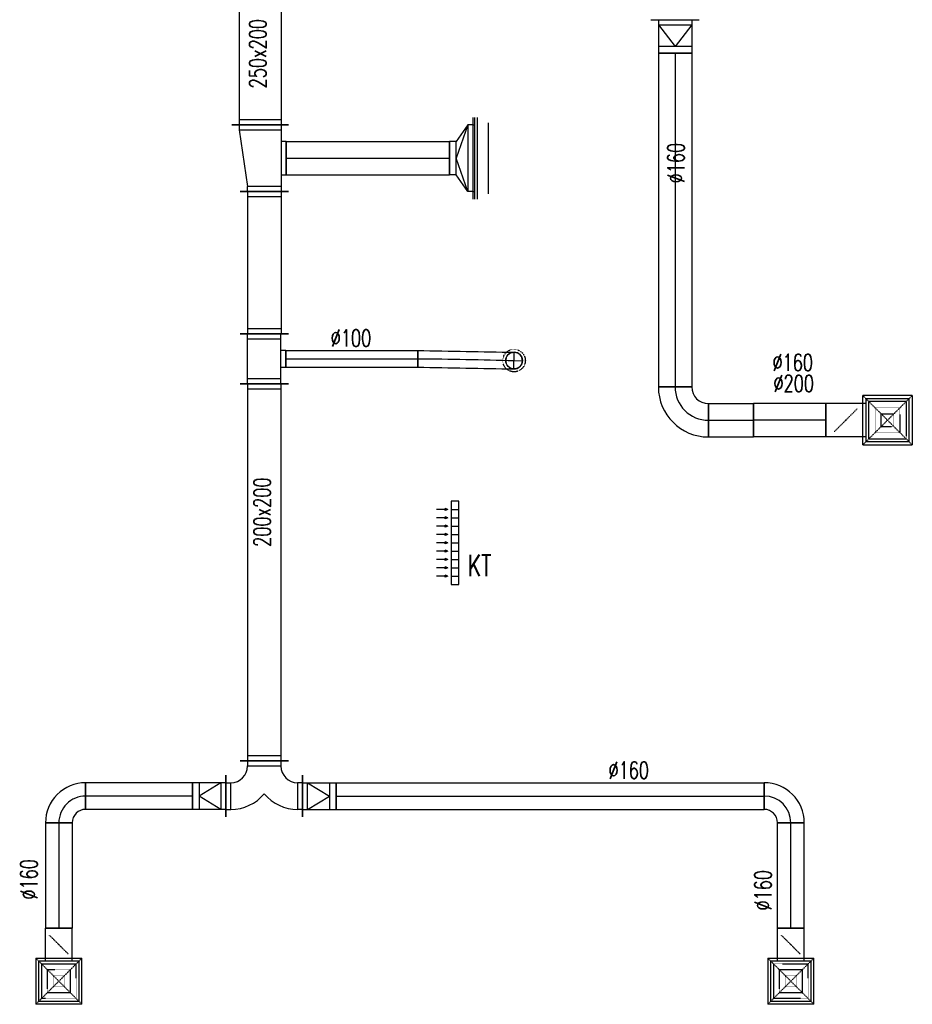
# Model space of a CAD drawing. Extents: x -7228 to 74941, y -112898 to 85621.
# Tile 146 of 256: x 20607 to 21142, y -10680 to -10090. Entities that reach past the tile are written whole.
import ezdxf

# ---------------------------------------------------------------- set-up
doc = ezdxf.new("R2010")
doc.units = 0
doc.linetypes.add('DASHED', pattern=[0.75, 0.5, -0.25])
doc.layers.get('0').update_dxf_attribs({"color": 101, "linetype": 'CONTINUOUS'})
for name, color, linetype in [('E35', 6, 'CONTINUOUS'), ('FLUID-N15', 7, 'CONTINUOUS'), ('FLUID-N15-SYM', 7, 'CONTINUOUS'), ('FLUID-W15C', 7, 'CONTINUOUS'), ('FLUID-W15C-SYM', 7, 'CONTINUOUS'), ('m-went-opis', 86, 'CONTINUOUS'), ('m-went-urządzenia', 51, 'CONTINUOUS'), ('m-went-wywiew', 1, 'CONTINUOUS')]:
    doc.layers.add(name, color=color, linetype=linetype)
doc.styles.add('tab-bud$0$ROMANS', font='romans', dxfattribs={"width": 0.7})
doc.linetypes.add('ZIGZAG', pattern='A,0.00254,-5.08,[131,ltypeshp.shx,S=5.08,R=0,X=-5.08,Y=0],-10.16,[131,ltypeshp.shx,S=5.08,R=180,X=5.08,Y=0],-5.08', length=20.32254)

# ---------------------------------------------------------------- blocks, each defined once
blk = doc.blocks.new('*U6270')
at = {"color": 5, "linetype": 'Continuous', "lineweight": -2}
for p, q in [((-100, -145), (-100, 145)), ((100, 100), (100, -100))]:
    blk.add_line(p, q, dxfattribs=at)
at = {"color": 0, "linetype": 'ByBlock', "lineweight": -2}
for p, q in [((-100, 100), (-70, 100)), ((-70, 100), (60, 100)), ((60, 100), (100, 100)), ((-100, -100), (-70, -100)), ((-70, -100), (60, -100)), ((60, -100), (100, -100))]:
    blk.add_line(p, q, dxfattribs=at)
at = {"color": 4, "linetype": 'Continuous'}
for p, q in [((-70, -100), (-70, 100)), ((-70, 100), (60, 0)), ((60, 100), (60, -100)), ((-70, -100), (60, 0))]:
    blk.add_line(p, q, dxfattribs=at)
blk = doc.blocks.new('*U6269')
at = {"color": 5, "linetype": 'Continuous', "lineweight": -2}
for p, q in [((-1000, -100), (-1000, 100)), ((1000, 100), (1000, -100))]:
    blk.add_line(p, q, dxfattribs=at)
at = {"color": 0, "linetype": 'ByBlock', "lineweight": -2}
for p, q in [((-1000, 100), (1000, 100)), ((-1000, -100), (1000, -100))]:
    blk.add_line(p, q, dxfattribs=at)
at = {"layer": 'FLUID-N15-SYM', "color": 2, "linetype": 'Continuous'}
blk.add_line((-1000, 0), (1000, 0), dxfattribs=at)
blk = doc.blocks.new('*U6106')
at = {"color": 5, "linetype": 'Continuous', "lineweight": -2}
for p, q in [((-150, -50), (-150, 150)), ((150, -150), (-50, -150))]:
    blk.add_line(p, q, dxfattribs=at)
at = {"color": 0, "linetype": 'ByBlock', "lineweight": -2}
for radius in [300, 100]:
    blk.add_arc((-150, -150), radius, 0, 90, dxfattribs=at)
at = {"layer": 'FLUID-N15-SYM', "color": 2, "linetype": 'Continuous'}
blk.add_arc((-150, -150), 200, 0, 90, dxfattribs=at)
blk = doc.blocks.new('*U6107')
at = {"color": 5, "linetype": 'Continuous', "lineweight": -2}
for p, q in [((-135, -100), (-135, 100)), ((135, 100), (135, -100))]:
    blk.add_line(p, q, dxfattribs=at)
at = {"color": 0, "linetype": 'ByBlock', "lineweight": -2}
for p, q in [((-135, 100), (135, 100)), ((-135, -100), (135, -100))]:
    blk.add_line(p, q, dxfattribs=at)
at = {"layer": 'FLUID-N15-SYM', "color": 2, "linetype": 'Continuous'}
blk.add_line((-135, 0), (135, 0), dxfattribs=at)
blk = doc.blocks.new('*U6202')
at = {"color": 5, "linetype": 'Continuous', "lineweight": -2}
for p, q in [((0, -100), (0, 100)), ((432.5, 100.5), (432.5, -99.5))]:
    blk.add_line(p, q, dxfattribs=at)
at = {"color": 5, "linetype": 'ZIGZAG', "lineweight": -2, "ltscale": 0.4}
for points in [[(432.5, 100.5), (0, 100)], [(432.5, -99.5), (0, -100)]]:
    blk.add_spline(points, degree=3, dxfattribs=at)
at = {"layer": 'FLUID-N15-SYM', "color": 2, "linetype": 'Continuous', "start_tangent": (-1, 0), "end_tangent": (-1, 0)}
blk.add_spline([(432.5, 0.5), (0, 0)], degree=3, dxfattribs=at)
blk = doc.blocks.new('*U6228')
at = {"color": 1, "linetype": 'Continuous', "lineweight": -2}
for p, q in [((-430.5, -170), (-430.5, 170)), ((430.5, 170), (430.5, -170))]:
    blk.add_line(p, q, dxfattribs=at)
at = {"color": 0, "linetype": 'ByBlock', "lineweight": -2}
for p, q in [((-430.5, 125), (430.5, 125)), ((-430.5, -125), (430.5, -125))]:
    blk.add_line(p, q, dxfattribs=at)
at = {"color": 4, "linetype": 'Continuous'}
for p, q in [((-400.5, -125), (-400.5, 125)), ((400.5, 125), (400.5, -125))]:
    blk.add_line(p, q, dxfattribs=at)
blk = doc.blocks.new('*U6229')
at = {"color": 1, "linetype": 'Continuous', "lineweight": -2}
for p, q in [((-200, -170), (-200, 120)), ((200, 170), (200, -170)), ((100, -155), (-100, -155))]:
    blk.add_line(p, q, dxfattribs=at)
at = {"color": 0, "linetype": 'ByBlock', "lineweight": -2}
for p, q in [((170, 125), (-170, 75)), ((200, 125), (170, 125)), ((-200, 75), (-170, 75)), ((200, -125), (-200, -125)), ((-100, -125), (-100, -155)), ((100, -155), (100, -125))]:
    blk.add_line(p, q, dxfattribs=at)
at = {"color": 4, "linetype": 'Continuous'}
for p, q in [((170, 125), (170, -125)), ((-170, -125), (-170, 75))]:
    blk.add_line(p, q, dxfattribs=at)
blk = doc.blocks.new('*U6230')
at = {"color": 1, "linetype": 'Continuous', "lineweight": -2}
for p, q in [((-426, -145), (-426, 145)), ((426, 145), (426, -145))]:
    blk.add_line(p, q, dxfattribs=at)
at = {"color": 0, "linetype": 'ByBlock', "lineweight": -2}
for p, q in [((-426, 100), (426, 100)), ((-426, -100), (426, -100))]:
    blk.add_line(p, q, dxfattribs=at)
at = {"color": 4, "linetype": 'Continuous'}
for p, q in [((-396, -100), (-396, 100)), ((396, 100), (396, -100))]:
    blk.add_line(p, q, dxfattribs=at)
blk = doc.blocks.new('*U6231')
at = {"color": 1, "linetype": 'Continuous', "lineweight": -2}
for p, q in [((-150, -145), (-150, 145)), ((150, 145), (150, -145)), ((50, -130), (-50, -130))]:
    blk.add_line(p, q, dxfattribs=at)
at = {"color": 0, "linetype": 'ByBlock', "lineweight": -2}
for p, q in [((-150, 100), (150, 100)), ((-150, -100), (150, -100)), ((-50, -100), (-50, -130)), ((50, -130), (50, -100))]:
    blk.add_line(p, q, dxfattribs=at)
at = {"color": 4, "linetype": 'Continuous'}
for p, q in [((-120, -100), (-120, 100)), ((120, 100), (120, -100))]:
    blk.add_line(p, q, dxfattribs=at)
blk = doc.blocks.new('*U6232')
at = {"color": 1, "linetype": 'Continuous', "lineweight": -2}
for p, q in [((-1129.5, -145), (-1129.5, 145)), ((1129.5, 145), (1129.5, -145))]:
    blk.add_line(p, q, dxfattribs=at)
at = {"color": 0, "linetype": 'ByBlock', "lineweight": -2}
for p, q in [((-1129.5, 100), (1129.5, 100)), ((-1129.5, -100), (1129.5, -100))]:
    blk.add_line(p, q, dxfattribs=at)
at = {"color": 4, "linetype": 'Continuous'}
for p, q in [((-1099.5, -100), (-1099.5, 100)), ((1099.5, 100), (1099.5, -100))]:
    blk.add_line(p, q, dxfattribs=at)
blk = doc.blocks.new('*U6233')
at = {"color": 1, "linetype": 'Continuous', "lineweight": -2}
for p, q in [((-230, -60), (-230, 190)), ((230, 190), (230, -60)), ((145, -145), (-145, -145))]:
    blk.add_line(p, q, dxfattribs=at)
at = {"color": 0, "linetype": 'ByBlock', "lineweight": -2}
for p, q in [((-230, 145), (-200, 145)), ((230, 145), (200, 145)), ((-230, -15), (-200, -15)), ((230, -15), (200, -15)), ((-100, -145), (-100, -115)), ((100, -145), (100, -115))]:
    blk.add_line(p, q, dxfattribs=at)
at = {"color": 4, "linetype": 'Continuous'}
for p, q in [((-200, -15), (-200, 145)), ((200, 145), (200, -15)), ((100, -115), (-100, -115))]:
    blk.add_line(p, q, dxfattribs=at)
at = {"color": 0, "linetype": 'ByBlock', "lineweight": -2}
for centre, radius, start, end in [((-200, -115), 260, 39.71514, 90), ((200, -115), 260, 90, 140.28486), ((-200, -115), 100, 0, 90), ((200, -115), 100, 90, 180)]:
    blk.add_arc(centre, radius, start, end, dxfattribs=at)
blk = doc.blocks.new('*U6234')
at = {"color": 1, "linetype": 'Continuous', "lineweight": -2}
for p, q in [((100, 125), (100, -125)), ((-100, -80), (-100, 80))]:
    blk.add_line(p, q, dxfattribs=at)
at = {"color": 0, "linetype": 'ByBlock', "lineweight": -2}
for p, q in [((-60, 80), (-100, 80)), ((70, 80), (-60, 80)), ((100, 80), (70, 80)), ((-60, -80), (-100, -80)), ((70, -80), (-60, -80)), ((100, -80), (70, -80))]:
    blk.add_line(p, q, dxfattribs=at)
at = {"color": 4, "linetype": 'Continuous'}
for p, q in [((70, 80), (-60, 0)), ((-60, 80), (-60, -80)), ((70, 80), (70, -80)), ((70, -80), (-60, 0))]:
    blk.add_line(p, q, dxfattribs=at)
blk = doc.blocks.new('*U6235')
at = {"color": 1, "linetype": 'Continuous', "lineweight": -2}
for p, q in [((-100, -125), (-100, 125)), ((100, 80), (100, -80))]:
    blk.add_line(p, q, dxfattribs=at)
at = {"color": 0, "linetype": 'ByBlock', "lineweight": -2}
for p, q in [((-100, 80), (-70, 80)), ((-70, 80), (60, 80)), ((60, 80), (100, 80)), ((-100, -80), (-70, -80)), ((-70, -80), (60, -80)), ((60, -80), (100, -80))]:
    blk.add_line(p, q, dxfattribs=at)
at = {"color": 4, "linetype": 'Continuous'}
for p, q in [((-70, -80), (-70, 80)), ((-70, 80), (60, 0)), ((60, 80), (60, -80)), ((-70, -80), (60, 0))]:
    blk.add_line(p, q, dxfattribs=at)
blk = doc.blocks.new('*U6236')
at = {"color": 1, "linetype": 'Continuous', "lineweight": -2}
for p, q in [((-320, -80), (-320, 80)), ((320, 80), (320, -80))]:
    blk.add_line(p, q, dxfattribs=at)
at = {"color": 0, "linetype": 'ByBlock', "lineweight": -2}
for p, q in [((-320, 80), (320, 80)), ((-320, -80), (320, -80))]:
    blk.add_line(p, q, dxfattribs=at)
at = {"layer": 'FLUID-W15C-SYM', "color": 2, "linetype": 'Continuous'}
blk.add_line((-320, 0), (320, 0), dxfattribs=at)
blk = doc.blocks.new('*U6237')
at = {"color": 1, "linetype": 'Continuous', "lineweight": -2}
for p, q in [((-120, -40), (-120, 120)), ((120, -120), (-40, -120))]:
    blk.add_line(p, q, dxfattribs=at)
at = {"color": 0, "linetype": 'ByBlock', "lineweight": -2}
for radius in [240, 80]:
    blk.add_arc((-120, -120), radius, 0, 90, dxfattribs=at)
at = {"layer": 'FLUID-W15C-SYM', "color": 2, "linetype": 'Continuous'}
blk.add_arc((-120, -120), 160, 0, 90, dxfattribs=at)
blk = doc.blocks.new('*U6238')
at = {"color": 1, "linetype": 'Continuous', "lineweight": -2}
for p, q in [((-1282, -80), (-1282, 80)), ((1282, 80), (1282, -80))]:
    blk.add_line(p, q, dxfattribs=at)
at = {"color": 0, "linetype": 'ByBlock', "lineweight": -2}
for p, q in [((-1282, 80), (1282, 80)), ((-1282, -80), (1282, -80))]:
    blk.add_line(p, q, dxfattribs=at)
at = {"layer": 'FLUID-W15C-SYM', "color": 2, "linetype": 'Continuous'}
blk.add_line((-1282, 0), (1282, 0), dxfattribs=at)
blk = doc.blocks.new('*U6239')
at = {"color": 1, "linetype": 'Continuous', "lineweight": -2}
for p, q in [((120, 120), (120, -40)), ((40, -120), (-120, -120))]:
    blk.add_line(p, q, dxfattribs=at)
at = {"color": 0, "linetype": 'ByBlock', "lineweight": -2}
for radius in [240, 80]:
    blk.add_arc((120, -120), radius, 90, 180, dxfattribs=at)
at = {"layer": 'FLUID-W15C-SYM', "color": 2, "linetype": 'Continuous'}
blk.add_arc((120, -120), 160, 90, 180, dxfattribs=at)
blk = doc.blocks.new('*U6241')
at = {"color": 4, "linetype": 'Continuous'}
for p, q in [((-138.5, 138.5), (138.5, 138.5)), ((-138.5, 138.5), (-138.5, -138.5)), ((138.5, -138.5), (138.5, 138.5)), ((138.5, -138.5), (-138.5, -138.5))]:
    blk.add_line(p, q, dxfattribs=at)
at = {"color": 4, "linetype": 'DASHED'}
for p, q in [((-138.5, 138.5), (0, 0)), ((138.5, 138.5), (0, 0)), ((-103.9, 103.9), (103.9, 103.9)), ((-103.9, 103.9), (-103.9, -103.9)), ((-69.2, 69.2), (69.2, 69.2)), ((-69.2, 69.2), (-69.2, -69.2)), ((69.2, -69.2), (69.2, 69.2)), ((103.9, -103.9), (103.9, 103.9)), ((-138.5, -138.5), (0, 0)), ((-34.6, 34.6), (34.6, 34.6)), ((-34.6, 34.6), (-34.6, -34.6)), ((138.5, -138.5), (0, 0)), ((34.6, -34.6), (34.6, 34.6)), ((34.6, -34.6), (-34.6, -34.6)), ((103.9, -103.9), (-103.9, -103.9)), ((69.2, -69.2), (-69.2, -69.2)), ((0, -219), (-56.6, -162.4)), ((0, -219), (56.6, -275.6))]:
    blk.add_line(p, q, dxfattribs=at)
at = {"color": 0, "linetype": 'ByBlock', "lineweight": -2}
for p, q in [((-120, -120), (-120, 120)), ((120, 120), (-120, 120)), ((120, 120), (120, -120)), ((-120, -120), (120, -120)), ((-80, -120), (-80, -318)), ((80, -120), (80, -318))]:
    blk.add_line(p, q, dxfattribs=at)
at = {"color": 1, "linetype": 'Continuous', "lineweight": -2}
blk.add_line((80, -318), (-80, -318), dxfattribs=at)
at = {"color": 4, "linetype": 'Continuous'}
blk.add_lwpolyline([(-2.5, -219, 5, 5, 1), (2.5, -219, 5, 5, 1)], format="xyseb", close=True, dxfattribs=at)
blk = doc.blocks.new('*U6240')
at = {"color": 4, "linetype": 'Continuous'}
for p, q in [((-138.5, 138.5), (138.5, 138.5)), ((-138.5, 138.5), (-138.5, -138.5)), ((138.5, -138.5), (138.5, 138.5)), ((138.5, -138.5), (-138.5, -138.5))]:
    blk.add_line(p, q, dxfattribs=at)
at = {"color": 4, "linetype": 'DASHED'}
for p, q in [((-138.5, 138.5), (0, 0)), ((138.5, 138.5), (0, 0)), ((-103.9, 103.9), (103.9, 103.9)), ((-103.9, 103.9), (-103.9, -103.9)), ((-69.2, 69.2), (69.2, 69.2)), ((-69.2, 69.2), (-69.2, -69.2)), ((69.2, -69.2), (69.2, 69.2)), ((103.9, -103.9), (103.9, 103.9)), ((-138.5, -138.5), (0, 0)), ((-34.6, 34.6), (34.6, 34.6)), ((-34.6, 34.6), (-34.6, -34.6)), ((138.5, -138.5), (0, 0)), ((34.6, -34.6), (34.6, 34.6)), ((34.6, -34.6), (-34.6, -34.6)), ((103.9, -103.9), (-103.9, -103.9)), ((69.2, -69.2), (-69.2, -69.2)), ((0, -219), (-56.6, -162.4)), ((0, -219), (56.6, -275.6))]:
    blk.add_line(p, q, dxfattribs=at)
at = {"color": 0, "linetype": 'ByBlock', "lineweight": -2}
for p, q in [((-120, -120), (-120, 120)), ((120, 120), (-120, 120)), ((120, 120), (120, -120)), ((-120, -120), (120, -120)), ((-80, -120), (-80, -318)), ((80, -120), (80, -318))]:
    blk.add_line(p, q, dxfattribs=at)
at = {"color": 1, "linetype": 'Continuous', "lineweight": -2}
blk.add_line((80, -318), (-80, -318), dxfattribs=at)
at = {"color": 4, "linetype": 'Continuous'}
blk.add_lwpolyline([(-2.5, -219, 5, 5, 1), (2.5, -219, 5, 5, 1)], format="xyseb", close=True, dxfattribs=at)
blk = doc.blocks.new('*U6242')
at = {"color": 1, "linetype": 'Continuous', "lineweight": -2}
for p, q in [((-80.1, 631.2), (79.9, 631.2)), ((80, 0), (-80, 0))]:
    blk.add_line(p, q, dxfattribs=at)
at = {"color": 1, "linetype": 'ZIGZAG', "lineweight": -2, "ltscale": 0.4}
for points in [[(-80.1, 631.2), (-80, 0)], [(79.9, 631.2), (80, 0)]]:
    blk.add_spline(points, degree=3, dxfattribs=at)
at = {"layer": 'FLUID-W15C-SYM', "color": 2, "linetype": 'Continuous', "start_tangent": (0, -1), "end_tangent": (0, -1)}
blk.add_spline([(-0.1, 631.2), (0, 0)], degree=3, dxfattribs=at)
blk = doc.blocks.new('*U6243')
at = {"color": 1, "linetype": 'Continuous', "lineweight": -2}
for p, q in [((-80, 0), (80, 0)), ((79.7, -631.2), (-80.3, -631.2))]:
    blk.add_line(p, q, dxfattribs=at)
at = {"color": 1, "linetype": 'ZIGZAG', "lineweight": -2, "ltscale": 0.4}
for points in [[(-80.3, -631.2), (-80, 0)], [(79.7, -631.2), (80, 0)]]:
    blk.add_spline(points, degree=3, dxfattribs=at)
at = {"layer": 'FLUID-W15C-SYM', "color": 2, "linetype": 'Continuous', "start_tangent": (0, 1), "end_tangent": (0, 1)}
blk.add_spline([(-0.3, -631.2), (0, 0)], degree=3, dxfattribs=at)
blk = doc.blocks.new('*U6244')
at = {"color": 4, "linetype": 'DASHED'}
blk.add_circle((0, 0), 67.5, dxfattribs=at)
at = {"color": 0, "linetype": 'ByBlock', "lineweight": -2}
blk.add_circle((0, 0), 50, dxfattribs=at)
blk = doc.blocks.new('*U6245')
at = {"color": 1, "linetype": 'Continuous', "lineweight": -2}
for p, q in [((-395, -50), (-395, 50)), ((395, 50), (395, -50))]:
    blk.add_line(p, q, dxfattribs=at)
at = {"color": 0, "linetype": 'ByBlock', "lineweight": -2}
for p, q in [((-395, 50), (395, 50)), ((-395, -50), (395, -50))]:
    blk.add_line(p, q, dxfattribs=at)
at = {"layer": 'FLUID-W15C-SYM', "color": 2, "linetype": 'Continuous'}
blk.add_line((-395, 0), (395, 0), dxfattribs=at)
blk = doc.blocks.new('*U6246')
at = {"color": 1, "linetype": 'Continuous', "lineweight": -2}
blk.add_line((-576.2, -39.6), (-576.2, 60.4), dxfattribs=at)
at = {"color": 4, "linetype": 'DASHED', "lineweight": -2}
blk.add_arc((0, 0), 50, 88.44846, 268.44846, dxfattribs=at)
at = {"color": 0, "linetype": 'ByBlock', "lineweight": -2}
blk.add_arc((0, 0), 50, 268.44846, 88.44846, dxfattribs=at)
at = {"color": 1, "linetype": 'ZIGZAG', "lineweight": -2, "ltscale": 0.4}
for points in [[(-576.2, 60.4), (1.4, 50)], [(-576.2, -39.6), (-1.4, -50)]]:
    blk.add_spline(points, degree=3, dxfattribs=at)
at = {"layer": 'FLUID-W15C-SYM', "color": 2, "linetype": 'Continuous'}
for p, q in [((-1.4, -50), (1.4, 50)), ((0, 0), (50, -1.4))]:
    blk.add_line(p, q, dxfattribs=at)
at = {"layer": 'FLUID-W15C-SYM', "color": 2, "linetype": 'Continuous', "start_tangent": (1, 0), "end_tangent": (0.999633, -0.027076)}
blk.add_spline([(-576.2, 10.4), (0, 0)], degree=3, dxfattribs=at)
blk = doc.blocks.new('*U6247')
at = {"color": 1, "linetype": 'Continuous', "lineweight": -2}
for p, q in [((-489.5, -100), (-489.5, 100)), ((489.5, 100), (489.5, -100))]:
    blk.add_line(p, q, dxfattribs=at)
at = {"color": 0, "linetype": 'ByBlock', "lineweight": -2}
for p, q in [((-489.5, 100), (489.5, 100)), ((-489.5, -100), (489.5, -100))]:
    blk.add_line(p, q, dxfattribs=at)
at = {"layer": 'FLUID-W15C-SYM', "color": 2, "linetype": 'Continuous'}
blk.add_line((-489.5, 0), (489.5, 0), dxfattribs=at)
blk = doc.blocks.new('*U6248')
at = {"color": 1, "linetype": 'Continuous', "lineweight": -2}
for p, q in [((-70, -245), (-70, 245)), ((70, 100), (70, -100))]:
    blk.add_line(p, q, dxfattribs=at)
at = {"color": 0, "linetype": 'ByBlock', "lineweight": -2}
for p, q in [((-70, 200), (-40, 200)), ((-40, 200), (30, 100)), ((30, 100), (70, 100)), ((-40, -200), (30, -100)), ((30, -100), (70, -100)), ((-70, -200), (-40, -200))]:
    blk.add_line(p, q, dxfattribs=at)
at = {"color": 4, "linetype": 'Continuous'}
for p, q in [((-40, -200), (-40, 200)), ((-40, 200), (30, 0)), ((30, 100), (30, -100)), ((-40, -200), (30, 0))]:
    blk.add_line(p, q, dxfattribs=at)
blk = doc.blocks.new('*U6249')
at = {"color": 4, "linetype": 'Continuous'}
blk.add_line((-245, 25), (245, 25), dxfattribs=at)
at = {"color": 0, "linetype": 'ByBlock', "lineweight": -2}
for p, q in [((-245, 10), (245, 10)), ((-200, 0), (-200, 10)), ((200, 0), (200, 10))]:
    blk.add_line(p, q, dxfattribs=at)
blk = doc.blocks.new('*U6203')
at = {"color": 4, "linetype": 'Continuous'}
for p, q in [((-148.5, 148.5), (148.5, 148.5)), ((-148.5, 148.5), (-148.5, -148.5)), ((148.5, -148.5), (148.5, 148.5)), ((148.5, -148.5), (-148.5, -148.5))]:
    blk.add_line(p, q, dxfattribs=at)
at = {"color": 4, "linetype": 'DASHED'}
for p, q in [((-148.5, 148.5), (0, 0)), ((148.5, 148.5), (0, 0)), ((-111.4, 111.4), (111.4, 111.4)), ((-111.4, 111.4), (-111.4, -111.4)), ((-74.2, 74.2), (74.2, 74.2)), ((-74.2, 74.2), (-74.2, -74.2)), ((74.2, -74.2), (74.2, 74.2)), ((111.4, -111.4), (111.4, 111.4)), ((-148.5, -148.5), (0, 0)), ((-37.1, 37.1), (37.1, 37.1)), ((-37.1, 37.1), (-37.1, -37.1)), ((148.5, -148.5), (0, 0)), ((37.1, -37.1), (37.1, 37.1)), ((37.1, -37.1), (-37.1, -37.1)), ((111.4, -111.4), (-111.4, -111.4)), ((74.2, -74.2), (-74.2, -74.2)), ((0, -250), (-70.7, -179.3)), ((0, -250), (70.7, -320.7))]:
    blk.add_line(p, q, dxfattribs=at)
at = {"color": 0, "linetype": 'ByBlock', "lineweight": -2}
for p, q in [((-130, -130), (-130, 130)), ((130, 130), (-130, 130)), ((130, 130), (130, -130)), ((-130, -130), (130, -130)), ((-100, -130), (-100, -370)), ((100, -130), (100, -370))]:
    blk.add_line(p, q, dxfattribs=at)
at = {"color": 5, "linetype": 'Continuous', "lineweight": -2}
blk.add_line((100, -370), (-100, -370), dxfattribs=at)
at = {"color": 4, "linetype": 'Continuous'}
blk.add_lwpolyline([(-2.5, -250, 5, 5, 1), (2.5, -250, 5, 5, 1)], format="xyseb", close=True, dxfattribs=at)
blk = doc.blocks.new('KT')
at = {"layer": 'm-went-urządzenia'}
for points in [[(55475.1, 10960.33), (55475.71, 10962.01), (55474.49, 10962.01)], [(55480.1, 10960.33), (55480.71, 10962.01), (55479.49, 10962.01)], [(55485.1, 10960.33), (55485.71, 10962.01), (55484.49, 10962.01)], [(55490.1, 10960.33), (55490.71, 10962.01), (55489.49, 10962.01)], [(55495.1, 10960.33), (55495.71, 10962.01), (55494.49, 10962.01)], [(55500.1, 10960.33), (55500.71, 10962.01), (55499.49, 10962.01)], [(55505.1, 10960.33), (55505.71, 10962.01), (55504.49, 10962.01)], [(55510.1, 10960.33), (55510.71, 10962.01), (55509.49, 10962.01)], [(55515.1, 10960.33), (55515.71, 10962.01), (55514.49, 10962.01)]]:
    blk.add_hatch(color=7, dxfattribs=at).paths.add_polyline_path(points)
at = {"layer": 'm-went-urządzenia', "color": 7}
for p, q in [((55475.1, 10960.33, 0), (55475.1, 10967.21, 0)), ((55480.1, 10960.33, 0), (55480.1, 10967.21, 0)), ((55485.1, 10960.33, 0), (55485.1, 10967.21, 0)), ((55490.1, 10960.33, 0), (55490.1, 10967.21, 0)), ((55495.1, 10960.33, 0), (55495.1, 10967.21, 0)), ((55500.1, 10960.33, 0), (55500.1, 10967.21, 0)), ((55505.1, 10960.33, 0), (55505.1, 10967.21, 0)), ((55510.1, 10960.33, 0), (55510.1, 10967.21, 0)), ((55515.1, 10960.33, 0), (55515.1, 10967.21, 0)), ((55475.1, 10960.33, 0), (55474.49, 10962.01, 0)), ((55474.49, 10962.01, 0), (55475.71, 10962.01, 0)), ((55475.1, 10960.33, 0), (55475.71, 10962.01, 0)), ((55480.1, 10960.33, 0), (55479.49, 10962.01, 0)), ((55479.49, 10962.01, 0), (55480.71, 10962.01, 0)), ((55480.1, 10960.33, 0), (55480.71, 10962.01, 0)), ((55485.1, 10960.33, 0), (55484.49, 10962.01, 0)), ((55484.49, 10962.01, 0), (55485.71, 10962.01, 0)), ((55485.1, 10960.33, 0), (55485.71, 10962.01, 0)), ((55490.1, 10960.33, 0), (55489.49, 10962.01, 0)), ((55489.49, 10962.01, 0), (55490.71, 10962.01, 0)), ((55490.1, 10960.33, 0), (55490.71, 10962.01, 0)), ((55495.1, 10960.33, 0), (55494.49, 10962.01, 0)), ((55494.49, 10962.01, 0), (55495.71, 10962.01, 0)), ((55495.1, 10960.33, 0), (55495.71, 10962.01, 0)), ((55500.1, 10960.33, 0), (55499.49, 10962.01, 0)), ((55499.49, 10962.01, 0), (55500.71, 10962.01, 0)), ((55500.1, 10960.33, 0), (55500.71, 10962.01, 0)), ((55505.1, 10960.33, 0), (55504.49, 10962.01, 0)), ((55504.49, 10962.01, 0), (55505.71, 10962.01, 0)), ((55505.1, 10960.33, 0), (55505.71, 10962.01, 0)), ((55510.1, 10960.33, 0), (55509.49, 10962.01, 0)), ((55509.49, 10962.01, 0), (55510.71, 10962.01, 0)), ((55510.1, 10960.33, 0), (55510.71, 10962.01, 0)), ((55515.1, 10960.33, 0), (55514.49, 10962.01, 0)), ((55514.49, 10962.01, 0), (55515.71, 10962.01, 0)), ((55515.1, 10960.33, 0), (55515.71, 10962.01, 0)), ((55475.09, 10958.31, 0), (55475.09, 10953.74, 0)), ((55480.09, 10958.31, 0), (55480.09, 10953.74, 0)), ((55485.09, 10958.31, 0), (55485.09, 10953.74, 0)), ((55490.09, 10958.31, 0), (55490.09, 10953.74, 0)), ((55495.09, 10958.31, 0), (55495.09, 10953.74, 0)), ((55500.09, 10958.31, 0), (55500.09, 10953.74, 0)), ((55505.09, 10958.31, 0), (55505.09, 10953.74, 0)), ((55510.09, 10958.31, 0), (55510.09, 10953.74, 0)), ((55515.09, 10958.31, 0), (55515.09, 10953.74, 0))]:
    blk.add_line(p, q, dxfattribs=at)
at = {"layer": 'm-went-urządzenia', "elevation": 0}
blk.add_lwpolyline([(55470.09, 10953.74), (55520.09, 10953.74), (55520.09, 10958.31), (55470.09, 10958.31)], close=True, dxfattribs=at)
blk = doc.blocks.new('A$C5CDC0A6C')
at = {"layer": 'm-went-wywiew'}
blk.add_line((2187.23, -4368.28), (2187.23, -4325.72), dxfattribs=at)
at = {"layer": 'FLUID-N15', "color": 5, "linetype": 'Continuous'}
for name, p, xscale, yscale, zscale, rotation in [('*U6270', (2299.02, -4274, -3630), 0.09999999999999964, 0.09999999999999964, 0.09999999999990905, 269.9999999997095), ('*U6269', (2299.02, -4384), 0.1, 0.1, 0.1, 269.9999999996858), ('*U6106', (2304.02, -4498.98), 0.1, 0.1, 0.1, 179.9999999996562), ('*U6107', (2332.52, -4503.98), 0.1, 0.1, 0.1, 359.9999999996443), ('*U6202', (2346.02, -4503.98), 0.1, 0.1, 0.1, 359.9999999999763), ('*U6203', (2426.27, -4503.93), 0.1, 0.1, 0.1, 269.9999999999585)]:
    blk.add_blockref(name, p, dxfattribs=dict(at, xscale=xscale, yscale=yscale, zscale=zscale, rotation=rotation))
at = {"layer": 'FLUID-W15C', "color": 1, "linetype": 'Continuous'}
for name, p, xscale, yscale, zscale, rotation in [('*U6228', (2050.55, -4283.97), 0.1, 0.1, 0.1, 269.9999999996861), ('*U6248', (2171, -4347, -3630), 0.1000000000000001, 0.1, 0.09999999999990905, 179.999999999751), ('*U6249', (2178, -4347), 0.1, 0.1, 0.1, 269.9999999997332), ('*U6229', (2050.55, -4347), 0.09999999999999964, 0.09999999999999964, 0.1, 89.99999999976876), ('*U6247', (2115.05, -4347), 0.1, 0.1, 0.1, 359.9999999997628), ('*U6230', (2053.05, -4409.6), 0.1, 0.1, 0.1, 269.9999999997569), ('*U6231', (2052.99, -4467.16), 0.09999999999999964, 0.09999999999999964, 0.1, 89.99999999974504), ('*U6245', (2105.49, -4467.16), 0.1, 0.1, 0.1, 359.9999999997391), ('*U6246', (2202.62, -4468.2), 0.1, 0.1, 0.1, 359.9999999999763), ('*U6232', (2052.99, -4595.13), 0.1, 0.1, 0.1, 269.9999999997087), ('*U6233', (2052.99, -4722.58), 0.1, 0.1000000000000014, 0.09999999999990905, 179.9999999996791), ('*U6234', (2019.99, -4729.08), 0.1000000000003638, 0.1, 0.1, 359.9999999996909), ('*U6235', (2085.99, -4729.08), 0.1000000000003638, 0.1, 0.1, 359.9999999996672), ('*U6237', (1933.99, -4733.08), 0.1, 0.1, 0.1, 89.99999999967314), ('*U6236', (1977.99, -4729.08), 0.1, 0.1, 0.1, 179.9999999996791), ('*U6238', (2224.19, -4729.08), 0.1, 0.1, 0.1, 359.9999999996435), ('*U6239', (2364.39, -4733.08), 0.1, 0.1, 0.1, 269.9999999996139), ('*U6243', (2368.39, -4745.08), 0.1, 0.1, 0.1, 359.9999999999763), ('*U6241', (1930, -4840), 0.1000000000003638, 0.1000000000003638, 0.1, 180), ('*U6240', (2368.37, -4840), 0.1000000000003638, 0.1000000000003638, 0.1, 179.9999999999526)]:
    blk.add_blockref(name, p, dxfattribs=dict(at, xscale=xscale, yscale=yscale, zscale=zscale, rotation=rotation))
at = {"layer": 'FLUID-W15C', "color": 1, "linetype": 'Continuous', "zscale": 0.1}
for name, p, xscale, yscale in [('*U6244', (2202.62, -4468.2), 0.09999999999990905, 0.09999999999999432), ('*U6242', (1930, -4808.2), 0.1, 0.1)]:
    blk.add_blockref(name, p, dxfattribs=dict(at, xscale=xscale, yscale=yscale))
at = {"layer": 'm-went-urządzenia', "rotation": 90}
blk.add_blockref('KT', (13123.32, -60072.49, 0), dxfattribs=at)
at = {"layer": 'm-went-opis', "style": 'tab-bud$0$ROMANS', "width": 0.7}
for s, height, rotation, p in [('250x200', 10.109, 90, (2054.18, -4305.13, 0)), ('%%c160', 10.109, 90, (2304.65, -4362.04, 0)), ('%%c100', 10.109, 360, (2092.79, -4459.78, -4726.77)), ('200x200', 10.109, 90, (2056.79, -4579.81, 0)), ('KT', 12.78, 359.94143, (2174.82, -4597.41, 0)), ('%%c160', 10.109, 360, (2259.18, -4718.68, 0)), ('%%c160', 10.109, 90, (1917.12, -4791.16, 0)), ('%%c160', 10.109, 90, (2356.74, -4797.66, 0))]:
    blk.add_text(s, height=height, rotation=rotation, dxfattribs=at).set_placement(p)
for s, p in [('%%c160', (2357.39, -4474.39, 0)), ('%%c200', (2357.96, -4486.97, 0))]:
    blk.add_text(s, height=10.109, dxfattribs=at).set_placement(p)

msp = doc.modelspace()

# ---------------------------------------------------------------- block references
at = {"layer": 'E35'}
msp.add_blockref('A$C5CDC0A6C', (18700.703, -5826.119), dxfattribs=at)

doc.saveas('drawing.dxf')
